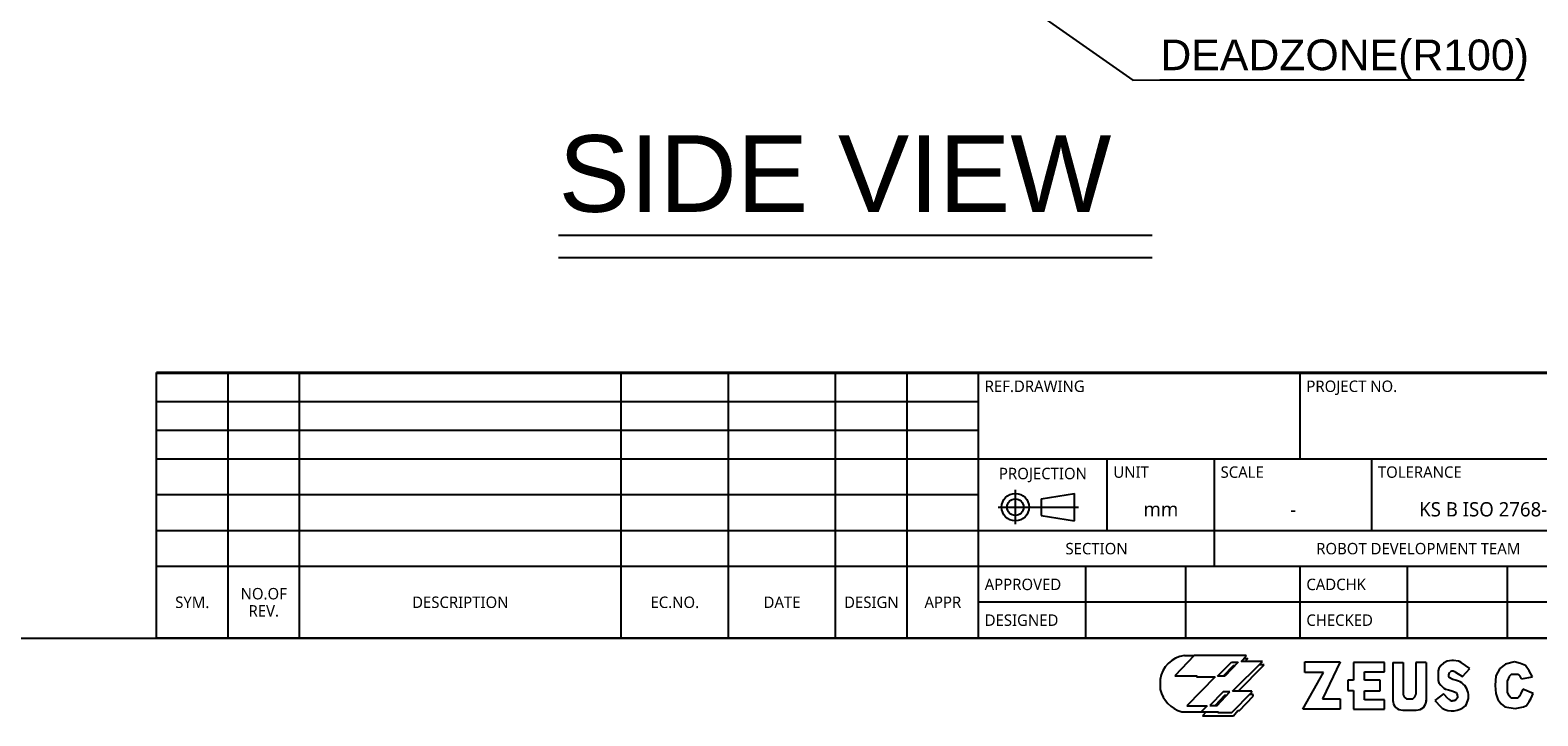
# Model space of a CAD drawing. Header units: millimetres. Extents: x 32 to 6688, y 67 to 4720.
# Tile 16 of 29: x 4099 to 5786, y 73 to 840. Entities that reach past the tile are written whole.
import ezdxf

# ---------------------------------------------------------------- set-up
doc = ezdxf.new("R2010")
doc.units = ezdxf.units.MM
doc.linetypes.add('ACAD_ISO02W100', pattern=[15, 12, -3])
doc.styles.get("Standard").update_dxf_attribs({"font": 'arial.ttf'})
doc.styles.add('TEXTSTYLE_6', font='malgun.ttf')
doc.dimstyles.new('ISO-25', dxfattribs={"dimtxt": 2.5, "dimasz": 2.5, "dimexe": 1.25, "dimexo": 0.625, "dimtad": 1, "dimtxsty": 'Standard', "dimcen": 2.5, "dimadec": 0, "dimazin": 0, "dimtfac": 1, "dimtmove": 0, "dimatfit": 3, "dimfxl": 1, "dimarcsym": 0})

# ---------------------------------------------------------------- blocks, each defined once
blk = doc.blocks.new('TABLE_BL0', base_point=(732.5, 38.56))
at = {"color": 134}
for p, q in [((820, 57.13), (645, 57.13)), ((645, 20), (645, 57.13)), ((820, 57), (645, 57)), ((690, 45), (690, 57)), ((735, 20), (735, 57)), ((820, 20), (820, 57.13)), ((820, 45), (645, 45)), ((663, 35), (663, 45)), ((678, 30), (678, 45)), ((700, 35), (700, 45)), ((820, 35), (645, 35)), ((798, 20), (798, 35)), ((735, 30), (645, 30)), ((660, 20), (660, 30)), ((674, 20), (674, 30)), ((690, 20), (690, 30)), ((705, 20), (705, 30)), ((719, 20), (719, 30)), ((735, 25), (645, 25)), ((820, 20), (645, 20))]:
    blk.add_line(p, q, dxfattribs=at)
at = {"color": 134, "line_spacing_factor": 0.9, "style": 'TEXTSTYLE_6'}
for s, insert, char_height, width, attachment_point in [('REF.DRAWING', (645.85, 56), 1.6, 14.4948, 1), ('PROJECT NO.', (690.85, 56), 1.6, 13.5763, 1), ('TITLE', (735.85, 56), 1.6, 5.1852, 1), ('PROJECTION', (654, 43.8), 1.6, 12.9067, 2), ('UNIT', (663.85, 44), 1.6, 5.043, 1), ('SCALE', (678.85, 44), 1.6, 6.2993, 1), ('TOLERANCE', (700.85, 44), 1.6, 12.2015, 1), ('NAME', (735.85, 44), 1.6, 6.3526, 1), ('mm', (670.5, 39), 2, 4.8889, 2), ('KS B ISO 2768-mk ', (717.5, 39), 2, 24.2148, 2), ('-', (689, 39), 2, 4.163, 2), ('DRAWING NO.', (735.85, 34), 1.6, 15.0815, 1), ('SHEET NO.', (798.85, 34), 1.6, 10.9926, 1), ('SECTION', (661.5, 33.3), 1.6, 8.9719, 2), ('ROBOT DEVELOPMENT TEAM', (706.5, 33.3), 1.6, 30.1096, 2), ('APPROVED', (645.85, 28.3), 1.6, 11.2296, 1), ('CADCHK', (690.85, 28.3), 1.6, 8.8, 1), ('ZRA_0505P WORKING SPACE', (766.5, 26.5), 3, 60.2721, 2), ('1-1', (809, 26), 2, 4.2074, 2), ('DESIGNED', (645.85, 23.3), 1.6, 10.5541, 1), ('CHECKED', (690.85, 23.3), 1.6, 9.6356, 1)]:
    blk.add_mtext(s, dxfattribs=dict(at, insert=insert, char_height=char_height, width=width, attachment_point=attachment_point))
blk = doc.blocks.new('TABLE_BL1', base_point=(587.5, 38.56))
at = {"color": 134}
for p, q in [((645, 57.13), (530, 57.13)), ((530, 20), (530, 57.13)), ((645, 57), (530, 57)), ((540, 20), (540, 57)), ((550, 20), (550, 57)), ((595, 20), (595, 57)), ((610, 20), (610, 57)), ((625, 20), (625, 57)), ((635, 20), (635, 57)), ((645, 20), (645, 57.13)), ((645, 53), (530, 53)), ((645, 49), (530, 49)), ((645, 45), (530, 45)), ((645, 40), (530, 40)), ((645, 35), (530, 35)), ((645, 30), (530, 30)), ((645, 20), (530, 20))]:
    blk.add_line(p, q, dxfattribs=at)
at = {"color": 134, "char_height": 1.6, "attachment_point": 2, "line_spacing_factor": 0.9, "style": 'TEXTSTYLE_6'}
for s, insert, width in [('SYM.', (535, 25.8), 4.9837), ('NO.OF\\PREV.', (545, 27), 6.7319), ('DESCRIPTION ', (572.5, 25.8), 14.5719), ('EC.NO.', (602.5, 25.8), 6.9511), ('DATE', (617.5, 25.8), 5.3926), ('DESIGN', (630, 25.8), 7.8104), ('APPR', (640, 25.8), 5.357)]:
    blk.add_mtext(s, dxfattribs=dict(at, insert=insert, width=width))
blk = doc.blocks.new('A_BL2', base_point=(653.37, 38.31))
at = {"color": 134}
for p, q in [((650.14, 40.72), (650.14, 35.91)), ((653.76, 39.46), (658.42, 40.22)), ((658.42, 36.38), (658.42, 40.22)), ((647.75, 38.3), (658.98, 38.3)), ((653.76, 39.46), (653.76, 37.14)), ((653.76, 37.14), (658.42, 36.38))]:
    blk.add_line(p, q, dxfattribs=at)
for radius in [1.92, 1.16]:
    blk.add_circle((650.14, 38.3), radius, dxfattribs=at)

msp = doc.modelspace()

# ---------------------------------------------------------------- linework, layer by layer
at = {"color": 0, "linetype": 'ACAD_ISO02W100', "ltscale": 1000}
for p, q in [((4689.83, 610.714), (5354.116, 610.714)), ((4689.83, 585.742), (5354.116, 585.742))]:
    msp.add_line(p, q, dxfattribs=at)
at = {"color": 7}
msp.add_line((80, 160), (6560, 160), dxfattribs=at)
at = {"color": 134}
for p, q in [((5401.165, 140.508), (5379.467, 117.82)), ((5390.316, 140.508), (5401.031, 140.367)), ((5459.409, 140.508), (5401.165, 140.508)), ((5453.698, 133.944), (5459.409, 139.795)), ((5456.762, 137.083), (5461.264, 137.083)), ((5461.264, 137.083), (5458.27, 133.944)), ((5459.409, 139.795), (5459.409, 140.508)), ((5427.432, 117.535), (5443.133, 133.088)), ((5444.848, 128.95), (5433.544, 117.535)), ((5450.558, 133.088), (5435.426, 117.535)), ((5443.133, 133.088), (5450.558, 133.088)), ((5444.134, 100.697), (5477.538, 133.944)), ((5446.532, 128.95), (5444.848, 128.95)), ((5450.599, 100.697), (5479.394, 130.234)), ((5477.538, 133.944), (5453.698, 133.944)), ((5479.394, 130.234), (5473.811, 130.234)), ((5522.972, 80.55), (5546.076, 121.29)), ((5525.049, 133.226), (5564.767, 133.226)), ((5525.049, 121.29), (5525.049, 133.226)), ((5546.076, 121.29), (5525.049, 121.29)), ((5564.767, 133.226), (5544.778, 91.968)), ((5614.091, 132.707), (5579.564, 132.707)), ((5579.564, 132.707), (5579.564, 112.986)), ((5592.025, 122.328), (5614.091, 122.328)), ((5592.025, 112.986), (5592.025, 122.328)), ((5614.091, 122.328), (5614.091, 132.707)), ((5623.696, 132.707), (5635.118, 132.707)), ((5623.696, 132.707), (5623.696, 89.029)), ((5635.118, 132.707), (5635.118, 97.417)), ((5660.818, 132.707), (5649.396, 132.707)), ((5649.396, 132.707), (5649.396, 97.417)), ((5660.818, 132.707), (5660.818, 89.029)), ((5674.91, 125.952), (5674.158, 123.362)), ((5674.158, 123.362), (5674.158, 112.669)), ((5677.25, 129.377), (5674.91, 125.952)), ((5680.342, 131.883), (5677.25, 129.377)), ((5684.438, 133.971), (5680.342, 131.883)), ((5689.535, 134.89), (5684.438, 133.971)), ((5686.925, 121.14), (5687.715, 121.929)), ((5691.458, 134.89), (5689.535, 134.89)), ((5696.893, 134.22), (5691.458, 134.89)), ((5693.557, 121.863), (5701.438, 116.839)), ((5698.15, 133.823), (5696.893, 134.22)), ((5700.065, 132.802), (5698.15, 133.823)), ((5709.547, 126.102), (5700.065, 132.802)), ((5701.438, 116.839), (5709.547, 126.102)), ((5743.207, 125.822), (5738.829, 117.591)), ((5749.686, 130.726), (5743.207, 125.822)), ((5759.668, 133.352), (5749.686, 130.726)), ((5756.166, 119.343), (5753.889, 116.891)), ((5763.346, 119.343), (5756.166, 119.343)), ((5766.323, 131.601), (5759.668, 133.352)), ((5771.927, 129.149), (5766.323, 131.601)), ((5776.305, 123.37), (5771.927, 129.149)), ((5779.807, 116.716), (5776.305, 123.37)), ((5363.193, 113.605), (5363.193, 102.409)), ((5379.467, 117.82), (5404.592, 117.82)), ((5424.577, 116.678), (5393.171, 84.144)), ((5404.592, 117.82), (5403.735, 116.678)), ((5403.735, 116.678), (5424.577, 116.678)), ((5435.426, 117.535), (5427.432, 117.535)), ((5579.564, 112.986), (5573.074, 112.986)), ((5573.074, 112.986), (5573.074, 101.309)), ((5573.074, 101.309), (5579.564, 101.309)), ((5579.564, 101.309), (5579.564, 80.55)), ((5609.418, 112.986), (5592.025, 112.986)), ((5609.418, 101.05), (5609.418, 112.986)), ((5674.158, 112.669), (5675.077, 109.913)), ((5675.077, 109.913), (5677.167, 107.156)), ((5677.167, 107.156), (5680.593, 103.982)), ((5680.593, 103.982), (5682.348, 102.896)), ((5682.348, 102.896), (5685.691, 101.977)), ((5685.691, 101.977), (5689.619, 101.141)), ((5690.873, 113.672), (5687.845, 115.276)), ((5695.037, 112.537), (5690.873, 113.672)), ((5738.829, 117.591), (5738.128, 106.909)), ((5738.128, 106.909), (5738.829, 97.803)), ((5753.889, 116.891), (5751.788, 112.688)), ((5751.788, 99.554), (5751.788, 112.688)), ((5769.125, 102.706), (5766.848, 97.803)), ((5767.654, 114.235), (5779.807, 116.716)), ((5780.508, 97.803), (5769.125, 102.706)), ((5433.856, 99.983), (5418.581, 84.715)), ((5418.581, 84.715), (5427.004, 84.715)), ((5435.141, 95.703), (5424.602, 84.715)), ((5427.004, 84.715), (5441.136, 99.983)), ((5441.136, 99.983), (5433.856, 99.983)), ((5437.174, 95.703), (5435.141, 95.703)), ((5443.563, 76.582), (5465.69, 99.413)), ((5465.69, 100.697), (5444.134, 100.697)), ((5451.985, 78.865), (5467.403, 94.989)), ((5467.403, 96.701), (5463.062, 96.701)), ((5465.69, 99.413), (5465.69, 100.697)), ((5467.403, 94.989), (5467.403, 96.701)), ((5544.778, 91.968), (5564.508, 91.968)), ((5564.508, 91.968), (5564.508, 80.55)), ((5592.025, 101.05), (5609.418, 101.05)), ((5592.025, 90.93), (5592.025, 101.05)), ((5614.091, 90.93), (5592.025, 90.93)), ((5614.091, 80.55), (5614.091, 90.93)), ((5638.752, 91.968), (5645.762, 91.968)), ((5680.33, 97.6), (5670.566, 90.059)), ((5670.566, 90.059), (5677.192, 82.94)), ((5685.495, 92.05), (5680.33, 97.6)), ((5689.619, 101.141), (5694.261, 99.153)), ((5692.043, 89.697), (5690.514, 89.753)), ((5693.881, 90.95), (5692.043, 89.697)), ((5695.97, 93.289), (5693.881, 90.95)), ((5694.261, 99.153), (5694.948, 98.042)), ((5694.948, 98.042), (5695.371, 97.439)), ((5696.023, 95.273), (5695.97, 93.289)), ((5738.829, 97.803), (5741.105, 91.148)), ((5741.105, 91.148), (5744.608, 86.245)), ((5744.608, 86.245), (5748.986, 82.917)), ((5753.889, 95.351), (5751.788, 99.554)), ((5756.166, 92.899), (5753.889, 95.351)), ((5763.346, 92.899), (5756.166, 92.899)), ((5765.447, 95.176), (5763.346, 92.899)), ((5766.848, 97.803), (5765.447, 95.176)), ((5769.65, 82.917), (5773.328, 84.669)), ((5773.328, 84.669), (5776.305, 88.872)), ((5776.305, 88.872), (5778.406, 92.899)), ((5778.406, 92.899), (5780.508, 97.803)), ((5387.318, 77.438), (5428.288, 77.438)), ((5393.171, 84.144), (5415.869, 84.144)), ((5415.869, 84.144), (5409.16, 77.438)), ((5414.587, 77.438), (5410.444, 73.014)), ((5410.444, 73.014), (5445.419, 73.014)), ((5428.288, 77.438), (5427.575, 76.582)), ((5427.575, 76.582), (5443.563, 76.582)), ((5445.419, 73.014), (5450.272, 78.865)), ((5450.272, 78.865), (5451.985, 78.865)), ((5564.508, 80.55), (5522.972, 80.55)), ((5579.564, 80.55), (5614.091, 80.55)), ((5634.794, 79.512), (5649.719, 79.512)), ((5677.192, 82.94), (5678.712, 81.698)), ((5748.986, 82.917), (5760.544, 81.341)), ((5760.544, 81.341), (5769.65, 82.917))]:
    msp.add_line(p, q, dxfattribs=at)
for centre, radius, start, end in [((5394.574, 109.091), 31.704, 97.71868, 171.814666), ((5689.454, 118.588), 3.593, 134.740622, 219.190898), ((5690.276, 119.343), 3.64, 72.296063, 134.730319), ((5688.887, 114.118), 9.043, 56.06187, 76.242536), ((5759.085, 111.378), 9.032, 18.439881, 61.855175), ((5396.746, 110.685), 34.558, 193.856036, 254.169499), ((5691.177, 120.219), 5.961, 220.88185, 236.018232), ((5690.128, 95.067), 18.147, 323.586347, 75.197133), ((5633.918, 89.72), 10.245, 176.134655, 274.908285), ((5642.387, 98.328), 7.326, 187.145694, 240.25657), ((5642.127, 98.328), 7.326, 299.74343, 352.854306), ((5650.596, 89.72), 10.245, 265.091715, 3.865345), ((5690.885, 97.195), 7.451, 222.208952, 267.146728), ((5692.366, 95.354), 3.657, 358.248393, 34.759858), ((5689.967, 100.577), 21.979, 239.200053, 312.200856)]:
    msp.add_arc(centre, radius, start, end, dxfattribs=at)

# ---------------------------------------------------------------- block references
at = {"xscale": 8, "yscale": 8, "zscale": 8}
for name, p in [('TABLE_BL1', (4699.999, 308.501)), ('TABLE_BL0', (5859.999, 308.501)), ('A_BL2', (5226.938, 306.489))]:
    msp.add_blockref(name, p, dxfattribs=at)

# ---------------------------------------------------------------- texts
at = {"color": 0}
msp.add_text('SIDE VIEW', height=85.7143, dxfattribs=at).set_placement((4689.83, 636.69))
at = {"color": 1, "ltscale": 1000, "insert": (5363.42, 784.822), "char_height": 34.28571, "attachment_point": 7}
msp.add_mtext('DEADZONE(R100)', dxfattribs=at)

# ---------------------------------------------------------------- leaders
at = {"color": 1, "ltscale": 1000, "annotation_type": 0, "has_hookline": 1, "hookline_direction": 0, "text_width": 407.102}
msp.add_leader([(5020, 1003.026), (5332.601, 784.108), (5362.795, 784.197)], dimstyle='ISO-25', override={"dimasz": 30, "dimgap": 0.625, "dimtad": 1, "dimldrblk": 'DotSmall'}, dxfattribs=at)

doc.saveas('drawing.dxf')
